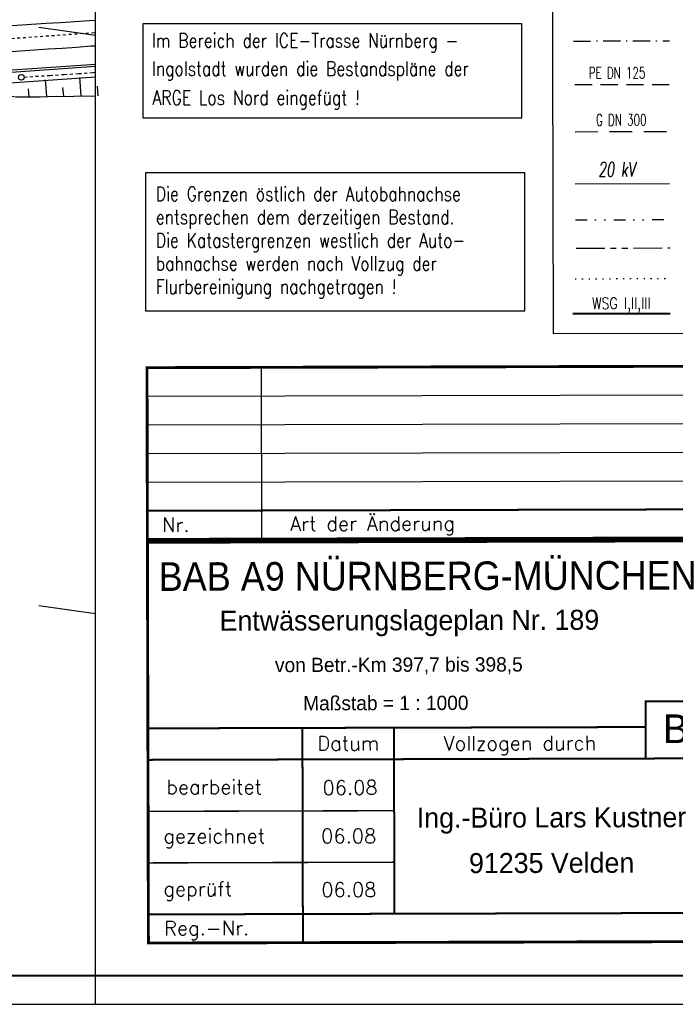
# Model space of a CAD drawing. Extents: x 0 to 1135, y 0 to 420.
# Tile 79 of 116: x 937 to 1051, y 0 to 172. Entities that reach past the tile are written whole.
import ezdxf
from ezdxf.enums import TextEntityAlignment as Align

# ---------------------------------------------------------------- set-up
doc = ezdxf.new("R2010")
doc.units = 0
doc.header["$LTSCALE"] = 2
doc.header["$MEASUREMENT"] = 0
for name, pattern in [('ACAD_ISO03W100', [0.5, 0.25, -0.25]), ('ACAD_ISO05W100', [0.5, 0.25, -0.25]), ('AUSGEZOGEN', [0]), ('BAB-FM2', [2.6, 1.5, -0.5, 0.1, -0.5]), ('GESTRICHELTX3', [2.25, 1.5, -0.75]), ('GESTRICHELTX4', [3, 2, -1]), ('GETRENNTX3', [3.25, 1, -0.75, 0, -0.75, 0, -0.75]), ('PHANTOMX2', [5, 2.5, -0.5, 0.5, -0.5, 0.5, -0.5]), ('PUNKTX2_STR', [0.6, 0.1, -0.5]), ('Schutzgebiet', [2.5, 2, -0.5])]:
    doc.linetypes.add(name, pattern=pattern)
for name, color, linetype in [('BAB_FM', 8, 'BAB-FM2'), ('Bahnachse', 7, 'CONTINUOUS'), ('BAUWOTOP', 250, 'AUSGEZOGEN'), ('Boeschungen', 15, 'CONTINUOUS'), ('DB_Bahnachse', 7, 'CONTINUOUS'), ('FBRTOP', 8, 'AUSGEZOGEN'), ('GASLTG', 8, 'GESTRICHELTX4'), ('Gleisachsen', 7, 'CONTINUOUS'), ('GRENZL-BAB', 7, 'AUSGEZOGEN'), ('Kabelanlagen', 15, 'CONTINUOUS'), ('LEGENDE', 7, 'AUSGEZOGEN'), ('Lichtwellenleiter', 8, 'PHANTOMX2'), ('NETZ', 250, 'AUSGEZOGEN'), ('NUTZUNG', 8, 'PUNKTX2_STR'), ('RAHMEN', 250, 'AUSGEZOGEN'), ('STROMLTG', 8, 'AUSGEZOGEN'), ('Telekom', 8, 'GETRENNTX3'), ('Tiefenentwaesserung_und_Sammell', 15, 'CONTINUOUS'), ('W-LTG', 8, 'GESTRICHELTX3'), ('WSG', 4, 'Schutzgebiet')]:
    doc.layers.add(name, color=color, linetype=linetype)
doc.styles.add('ROMANS', font='romans.shx', dxfattribs={"width": 0.8})
doc.styles.add('UNIR-H', font='unir_h.shx', dxfattribs={"width": 0.8})
doc.styles.add('UNIR-O', font='unir_o.shx')

msp = doc.modelspace()

# ---------------------------------------------------------------- linework, layer by layer
at = {"layer": 'BAB_FM'}
msp.add_line((1033.52, 168.25), (1050.29, 168.29), dxfattribs=at)
at = {"layer": 'Bahnachse', "linetype": 'ACAD_ISO05W100'}
msp.add_lwpolyline([(930.34, 168.36), (950, 169.76)], dxfattribs=at)
at = {"layer": 'Boeschungen', "linetype": 'Continuous'}
for points in [[(915.11, 159.56), (950, 162.02)], [(947.22, 161.87), (947.42, 158.66)], [(941.2, 161.46), (941.4, 158.55)], [(944.43, 158.58), (944.29, 160.11)], [(950.46, 158.68), (950.34, 160.37)], [(915.11, 159.56), (928.17, 158.96), (929.18, 158.92), (930.18, 158.83), (931.18, 158.79), (932.18, 158.75), (933.19, 158.71), (934.19, 158.67), (935.2, 158.62), (936.19, 158.53), (937.2, 158.49), (938.72, 158.53), (940.23, 158.52), (941.7, 158.56), (943.22, 158.6), (944.73, 158.59), (946.21, 158.63), (947.73, 158.67), (949.24, 158.65), (950, 158.67)], [(938.41, 158.52), (938.31, 159.9)]]:
    msp.add_lwpolyline(points, dxfattribs=at)
at = {"layer": 'DB_Bahnachse', "color": 15}
msp.add_lwpolyline([(958.28, 154.81), (1024.49, 154.81), (1024.49, 171.25), (958.28, 171.25)], close=True, dxfattribs=at)
at = {"layer": 'FBRTOP', "const_width": 0.5}
for points in [[(778.2, 222.13, 0.000004), (815.61, 224.8, -0.000002), (853.01, 227.47, -0.000001), (902.89, 231.04, 0.000001), (950, 234.4, 0.000002)], [(778.49, 218.14, 0.000004), (815.89, 220.81, -0.000002), (853.3, 223.48, -0.000001), (903.17, 227.05, 0.000001), (950, 230.39, 0.000002)], [(703.39, 216.78, -0.000001), (715.86, 217.67, 0.000009)], [(703.68, 212.79, -0.000001), (716.15, 213.68, 0.000009)]]:
    msp.add_lwpolyline(points, format="xyb", dxfattribs=at)
at = {"layer": 'GASLTG', "color": 4}
msp.add_line((1033.79, 152.42), (1050.26, 152.46), dxfattribs=at)
at = {"layer": 'Gleisachsen', "linetype": 'Continuous'}
for p, q in [((924.27, 170.18), (941.38, 171.36)), ((924.59, 165.69), (941.7, 166.87))]:
    msp.add_line(p, q, dxfattribs=at)
for points in [[(941.38, 171.36), (943.88, 171.5), (946.38, 171.69), (948.87, 171.83), (950, 171.92)], [(941.7, 166.87), (944.15, 167.01), (946.65, 167.2), (949.15, 167.39), (950, 167.43)]]:
    msp.add_lwpolyline(points, dxfattribs=at)
at = {"layer": 'GRENZL-BAB'}
msp.add_lwpolyline([(958.72, 121.12), (1025.03, 121.12), (1025.03, 145.23), (958.72, 145.23)], close=True, dxfattribs=at)
at = {"layer": 'Kabelanlagen', "linetype": 'Continuous'}
for p, q in [((924.8, 162.45), (950, 164.24)), ((924.82, 162.05), (950, 163.84))]:
    msp.add_line(p, q, dxfattribs=at)
at = {"layer": 'LEGENDE'}
for p, q in [((959, 106.2), (1124, 106.63)), ((959.01, 101.2), (1124.01, 101.63)), ((959.02, 96.2), (1124.02, 96.63)), ((959.04, 91.2), (1124.04, 91.63))]:
    msp.add_line(p, q, dxfattribs=at)
msp.add_lwpolyline([(1029.98, 117.15), (1123.99, 117.39), (1123.56, 287.54), (1029.55, 287.3)], close=True, dxfattribs=at)
for points, const_width in [([(1123.99, 111.63), (958.99, 111.2)], 0.5), ([(958.99, 111.45), (959.06, 80.95)], 0.5), ([(959.05, 86.2), (1124.05, 86.63)], 0.35), ([(1124.31, 81.13), (958.81, 80.7)], 0.5), ([(959.06, 81.2), (1124.06, 81.63)], 0.5), ([(959.06, 80.95), (959.24, 10.45)], 0.5), ([(1046.16, 42.93), (1046.14, 52.93), (1057.14, 52.96)], 0.35), ([(959.15, 48.2), (1046.15, 48.43)], 0.35), ([(986.24, 10.77), (986.15, 48.27)], 0.35), ([(1002.23, 15.82), (1002.15, 48.32)], 0.35), ([(959.16, 42.7), (1057.16, 42.96)], 0.35), ([(959.19, 33.7), (1002.19, 33.82)], 0.25), ([(959.21, 24.7), (1002.21, 24.82)], 0.25), ([(959.23, 15.7), (1057.23, 15.96)], 0.35), ([(958.99, 10.7), (1124.49, 11.13)], 0.5)]:
    msp.add_lwpolyline(points, dxfattribs=dict(at, const_width=const_width))
msp.add_lwpolyline([(979.06, 81.26), (978.99, 111.26)], dxfattribs=at)
at = {"layer": 'Lichtwellenleiter'}
msp.add_line((1034, 132.06), (1050.34, 132.11), dxfattribs=at)
at = {"layer": 'NETZ'}
for p, q in [((949.98, 169.2), (940.08, 170.61)), ((949.98, 68.2), (940.08, 69.61))]:
    msp.add_line(p, q, dxfattribs=at)
at = {"layer": 'NUTZUNG'}
msp.add_line((1033.79, 126.73), (1050.26, 126.77), dxfattribs=at)
at = {"layer": 'RAHMEN'}
for p, q in [((950, 0), (950, 415)), ((0, 0), (950, 0)), ((950, 0), (1135, 0))]:
    msp.add_line(p, q, dxfattribs=at)
at = {"layer": 'RAHMEN', "const_width": 0.35}
msp.add_lwpolyline([(25, 5), (1130, 5), (1130, 415), (25, 415), (25, 5)], dxfattribs=at)
at = {"layer": 'STROMLTG', "color": 4, "linetype": 'AUSGEZOGEN'}
msp.add_line((1033.82, 143.32), (1050.28, 143.36), dxfattribs=at)
at = {"layer": 'Telekom'}
msp.add_line((1033.89, 137.02), (1050.26, 137.06), dxfattribs=at)
at = {"layer": 'Tiefenentwaesserung_und_Sammell', "linetype": 'ACAD_ISO03W100'}
msp.add_lwpolyline([(937.53, 161.95), (939.53, 162.1), (942.03, 162.24), (944.53, 162.43), (947.02, 162.57), (949.52, 162.76), (950, 162.8)], dxfattribs=at)
at = {"layer": 'Tiefenentwaesserung_und_Sammell', "linetype": 'Continuous'}
msp.add_circle((937.03, 161.91), 0.5, dxfattribs=at)
at = {"layer": 'W-LTG', "color": 4}
msp.add_line((1033.77, 160.65), (1050.24, 160.69), dxfattribs=at)
at = {"layer": 'WSG', "const_width": 0.35}
msp.add_lwpolyline([(1033.38, 120.61), (1050.45, 120.65)], dxfattribs=at)

# ---------------------------------------------------------------- texts
at = {"layer": 'BAUWOTOP', "style": 'UNIR-H'}
msp.add_text('von Betr.-Km 397,7 bis 398,5', height=2.5, rotation=0.1472, dxfattribs=at).set_placement((981.36, 58.02))
at = {"layer": 'DB_Bahnachse', "color": 15, "style": 'ROMANS', "width": 0.8}
for s, p in [('Im Bereich der ICE-Trasse Nürnberg -', (959.83, 167.1)), ('Ingolstadt wurden die Bestandspläne der', (959.85, 162.2)), ('ARGE Los Nord eingefügt !', (959.94, 157.13))]:
    msp.add_text(s, height=2.5, dxfattribs=at).set_placement(p)
at = {"layer": 'GASLTG', "color": 4, "style": 'ROMANS', "width": 0.66}
msp.add_text('G DN 300', height=2, rotation=0.1472, dxfattribs=at).set_placement((1037.47, 153.46))
at = {"layer": 'GRENZL-BAB', "style": 'ROMANS', "width": 0.8}
for s, p in [('Die Grenzen östlich der Autobahnachse', (960.52, 140.31)), ('entsprechen dem derzeitigen Bestand.', (960.52, 136.26)), ('Die Katastergrenzen westlich der Auto-', (960.52, 132.21)), ('bahnachse werden nach Vollzug der', (960.52, 128.16)), ('Flurbereinigung nachgetragen !', (960.52, 124.12))]:
    msp.add_text(s, height=2.5, dxfattribs=at).set_placement(p)
at = {"layer": 'LEGENDE'}
for s, height, style, p in [('Nr.', 2.5, 'ROMANS', (961.6, 82.5)), ('Art der Änderung', 2.5, 'ROMANS', (984.01, 82.68)), ('Entwässerungslageplan Nr. 189', 3.5, 'UNIR-H', (971.68, 65.25)), ('Maßstab = 1 : 1000', 2.5, 'UNIR-H', (986.28, 51.34)), ('B', 5, 'UNIR-H', (1049.17, 45.63)), ('06.08', 2.5, 'ROMANS', (989.67, 36.6)), ('gezeichnet', 2.5, 'ROMANS', (961.83, 28.13)), ('06.08', 2.5, 'ROMANS', (989.43, 28.13)), ('geprüft', 2.5, 'ROMANS', (961.85, 18.89)), ('06.08', 2.5, 'ROMANS', (989.45, 18.75)), ('Reg.-Nr.', 2.5, 'ROMANS', (961.98, 12.04))]:
    msp.add_text(s, height=height, rotation=0.1472, dxfattribs=dict(at, style=style)).set_placement(p)
at = {"layer": 'LEGENDE', "style": 'UNIR-H', "width": 0.895858}
msp.add_text('BAB A9 NÜRNBERG-MÜNCHEN', height=5, rotation=0.1567, dxfattribs=at).set_placement((961.05, 72.2), (1055.06, 72.46), align=Align.FIT)
at = {"layer": 'LEGENDE'}
for s, height, style, p in [('Datum', 2.5, 'ROMANS', (994.16, 44.34)), ('Vollzogen durch', 2.5, 'ROMANS', (1024.16, 44.37)), ('bearbeitet', 2.5, 'ROMANS', (970.72, 36.71)), ('Ing.-Büro Lars Kustner', 3.5, 'UNIR-O', (1029.69, 30.89)), ('91235 Velden', 3.5, 'UNIR-O', (1029.71, 22.95))]:
    msp.add_text(s, height=height, rotation=0.1472, dxfattribs=dict(at, style=style)).set_placement(p, align=Align.CENTER)
at = {"layer": 'STROMLTG', "color": 4, "style": 'ROMANS', "oblique": 7, "width": 0.66}
msp.add_text('20 kV', height=2.5, rotation=0.1472, dxfattribs=at).set_placement((1037.85, 144.59))
at = {"layer": 'W-LTG', "color": 4, "style": 'ROMANS', "width": 0.66}
msp.add_text('PE DN 125', height=2, rotation=0.1472, dxfattribs=at).set_placement((1036.19, 161.69))
at = {"layer": 'WSG', "style": 'ROMANS', "width": 0.8}
msp.add_text('WSG I,II,III', height=2, rotation=0.1472, dxfattribs=at).set_placement((1036.79, 121.44))

doc.saveas('drawing.dxf')
